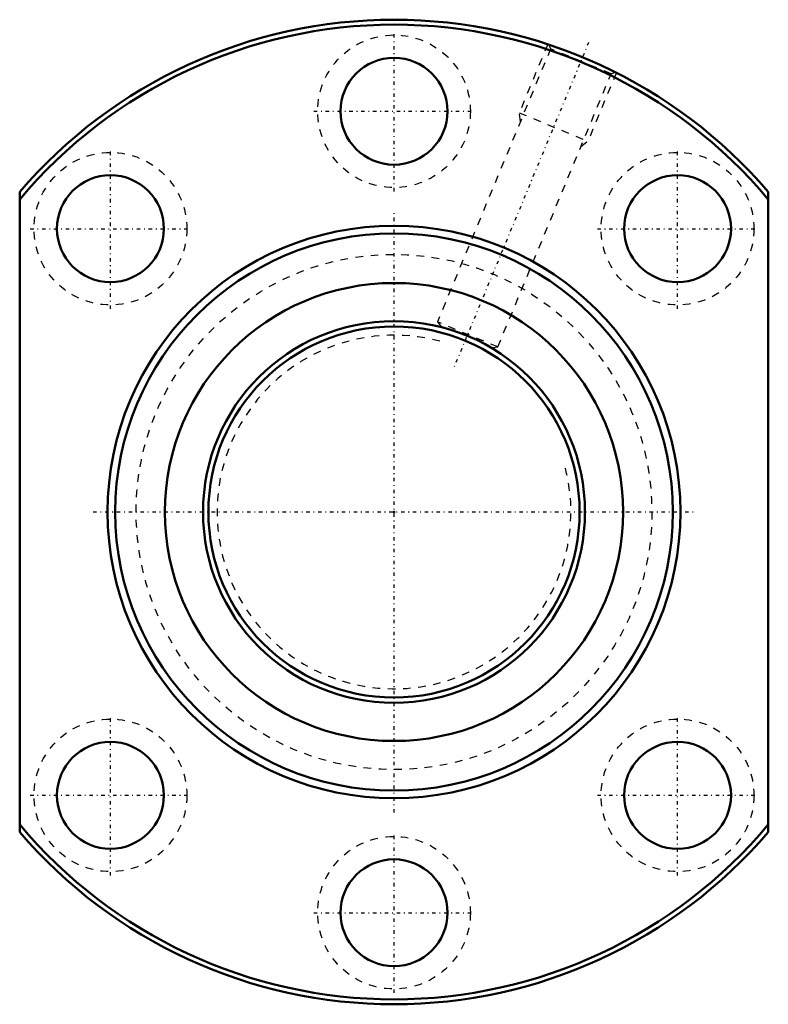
# Model space of a CAD drawing. Header units: millimetres. Extents: x -49 to 49, y -65 to 64.
import ezdxf

# ---------------------------------------------------------------- set-up
doc = ezdxf.new("R2010")
doc.units = ezdxf.units.MM
doc.linetypes.add('Center', pattern=[1.5, 0.45, -0.5, 0.05, -0.5])
doc.linetypes.add('Dashed', pattern=[2, 1, -1])
for name, color, linetype, lineweight in [('2d ConnectionPoints', 7, 'Continuous', 50), ('AM_0', 7, 'Continuous', 50), ('AM_5', 3, 'Continuous', 25), ('AM_7', 7, 'Center', 25), ('AM_9', 6, 'Dashed', 25)]:
    doc.layers.add(name, color=color, linetype=linetype, lineweight=lineweight)

# ---------------------------------------------------------------- blocks, each defined once
blk = doc.blocks.new('1_DK_5012_4RR0Nut_0_in_DK5012_4RRG1_130LC0_000_2')
at = {"layer": 'AM_0'}
for p, q in [((-49, -41.94), (-49, 41.94)), ((49, 41.94), (49, -41.94))]:
    blk.add_line(p, q, dxfattribs=at)
for centre, radius in [((0, 52.5), 7), ((-37.12, 37.12), 7), ((37.12, 37.12), 7), ((0, 0), 37.5), ((0, 0), 36.5), ((0, 0), 30), ((-37.12, -37.12), 7), ((37.12, -37.12), 7), ((0, -52.5), 7)]:
    blk.add_circle(centre, radius, dxfattribs=at)
for radius, start, end in [(64.5, 40.5631, 139.4369), (63.85, 39.8769, 140.1231), (63.85, 219.8769, 320.1231), (64.5, 220.5631, 319.4369)]:
    blk.add_arc((0, 0), radius, start, end, dxfattribs=at)
at = {"layer": 'AM_5', "linetype": 'Dashed'}
for p, q in [((20.12, 61.28), (16.4, 52.31)), ((29.11, 57.56), (25.39, 48.58)), ((16.55, 51.15), (16.4, 52.31)), ((16.4, 52.31), (25.39, 48.58)), ((24.47, 47.88), (25.39, 48.58))]:
    blk.add_line(p, q, dxfattribs=at)
at = {"layer": 'AM_7'}
for p, q in [((0, 42), (0, 63)), ((25.48, 61.52), (7.89, 19.04)), ((-10.5, 52.5), (10.5, 52.5)), ((-37.12, 26.62), (-37.12, 47.62)), ((37.12, 26.62), (37.12, 47.62)), ((0, -39.38), (0, 39.38)), ((-47.62, 37.12), (-26.62, 37.12)), ((26.62, 37.12), (47.62, 37.12)), ((-39.38, 0), (39.38, 0)), ((-37.12, -47.62), (-37.12, -26.62)), ((37.12, -47.62), (37.12, -26.62)), ((-47.62, -37.12), (-26.62, -37.12)), ((26.62, -37.12), (47.62, -37.12)), ((0, -63), (0, -42)), ((-10.5, -52.5), (10.5, -52.5))]:
    blk.add_line(p, q, dxfattribs=at)
at = {"layer": 'AM_9'}
for p, q in [((20.5, 60.69), (5.68, 24.9)), ((20.28, 61.22), (20.5, 60.69)), ((28.42, 57.41), (20.5, 60.69)), ((13.59, 21.62), (28.42, 57.41)), ((28.42, 57.41), (28.94, 57.63)), ((13.59, 21.62), (5.68, 24.9)), ((5.68, 24.9), (6.2, 24.21)), ((12.74, 21.51), (13.59, 21.62))]:
    blk.add_line(p, q, dxfattribs=at)
for centre, radius in [((0, 52.5), 10), ((-37.12, 37.12), 10), ((37.12, 37.12), 10), ((0, 0), 33.75), ((-37.12, -37.12), 10), ((37.12, -37.12), 10), ((0, -52.5), 10)]:
    blk.add_circle(centre, radius, dxfattribs=at)
blk = doc.blocks.new('2_DK_5012_4RR013000_Shaft_0_in_DK5012_4RRG1_130LC0_000_2')
at = {"layer": 'AM_0'}
for radius in [25, 24.3]:
    blk.add_circle((0, 0), radius, dxfattribs=at)
at = {"layer": 'AM_5', "linetype": 'Dashed'}
blk.add_arc((0, 0), 23.16, 75, 15, dxfattribs=at)

msp = doc.modelspace()

# ---------------------------------------------------------------- linework, layer by layer
at = {"layer": '2d ConnectionPoints'}
msp.add_point((0, 0), dxfattribs=at)
msp.add_point((0, 0), dxfattribs=at)

# ---------------------------------------------------------------- block references
for name in ['1_DK_5012_4RR0Nut_0_in_DK5012_4RRG1_130LC0_000_2', '2_DK_5012_4RR013000_Shaft_0_in_DK5012_4RRG1_130LC0_000_2']:
    msp.add_blockref(name, (0, 0))

doc.saveas('drawing.dxf')
